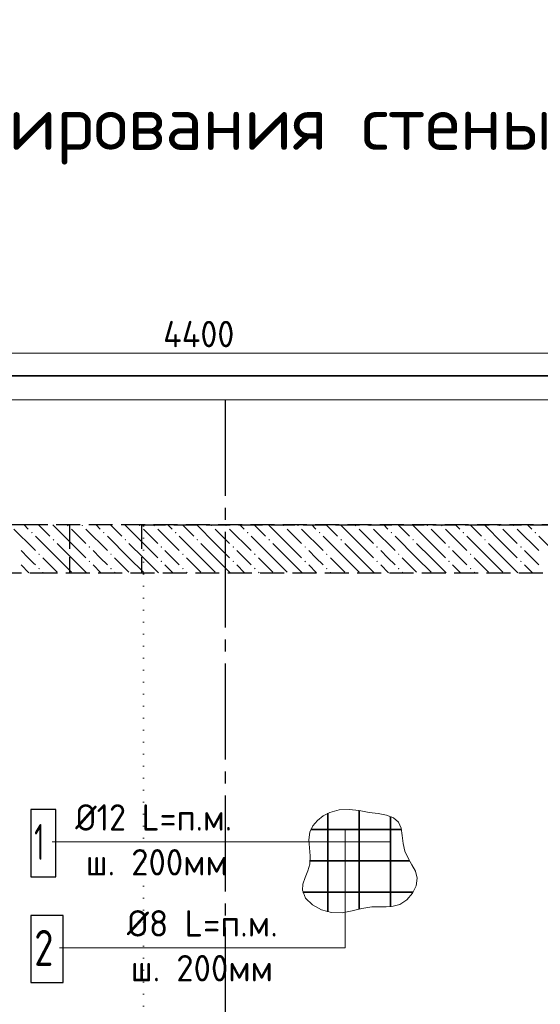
# Model space of a CAD drawing. Header units: millimetres. Extents: x 0 to 50400, y 0 to 35640.
# Tile 2 of 15: x 10445 to 15657, y 8751 to 18604. Entities that reach past the tile are written whole.
import ezdxf

# ---------------------------------------------------------------- set-up
doc = ezdxf.new("R2010")
doc.units = ezdxf.units.MM
for name, pattern in [('______2', [324, 240, -84.00000000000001]), ('______5', [1320, 960, -120, 120, -120]), ('______9', [120, 0, -120])]:
    doc.linetypes.add(name, pattern=pattern)
for name, color, linetype, lineweight in [('Standard', 7, 'Continuous', 25), ('ЖБ Перекрытие верхний уровень', 7, 'Continuous', 35), ('ЖБ Стена верхний уровень', 7, 'Continuous', 35), ('Заголовок чертежа', 7, 'Continuous', 25), ('Позиционная метка номер позиции', 7, 'Continuous', 13), ('Сечения символ', 7, 'Continuous', 25)]:
    doc.layers.add(name, color=color, linetype=linetype, lineweight=lineweight)
doc.layers.add('Оси', color=7, linetype='______5', true_color=0x656565)
doc.layers.add('Размерная выноска', color=7, linetype='Continuous')
doc.styles.add('ISOCPEUR', font='txt')

msp = doc.modelspace()

# ---------------------------------------------------------------- hatches: boundary and pattern name
at = {"layer": 'ЖБ Перекрытие верхний уровень', "linetype": 'Continuous', "lineweight": 18, "transparency": 33554687}
for points in [[(10919.17236328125, 13542.83935546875), (10924.92919921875, 13548.59619140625), (10929.01611328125, 13548.59619140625), (10934.77294921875, 13542.83935546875), (10926.97265625, 13535.0390625)], [(11063.173828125, 13542.83935546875), (11068.9306640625, 13548.59619140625), (11073.015659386, 13548.59619140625), (11078.76708984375, 13542.83935546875), (11070.97412109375, 13535.0390625)], [(11639.17236328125, 13542.83935546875), (11644.92919921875, 13548.59619140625), (11649.01611328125, 13548.59619140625), (11654.77294921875, 13542.83935546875), (11646.97265625, 13535.0390625)], [(11783.173828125, 13542.83935546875), (11788.9306640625, 13548.59619140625), (11793.015659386, 13548.59619140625), (11798.76708984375, 13542.83935546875), (11790.97412109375, 13535.0390625)], [(12359.17236328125, 13542.83935546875), (12364.92919921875, 13548.59619140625), (12369.01611328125, 13548.59619140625), (12374.77294921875, 13542.83935546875), (12366.97265625, 13535.0390625)], [(12503.173828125, 13542.83935546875), (12508.9306640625, 13548.59619140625), (12513.015659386, 13548.59619140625), (12518.76708984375, 13542.83935546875), (12510.97412109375, 13535.0390625)], [(13079.17236328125, 13542.83935546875), (13084.92919921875, 13548.59619140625), (13089.01611328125, 13548.59619140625), (13094.77294921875, 13542.83935546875), (13086.97265625, 13535.0390625)], [(13223.173828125, 13542.83935546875), (13228.91985310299, 13548.59619140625), (13233.0048484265, 13548.59619140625), (13238.76708984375, 13542.83935546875), (13230.95947265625, 13535.0390625)], [(13799.17236328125, 13542.83935546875), (13804.92919921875, 13548.59619140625), (13809.01611328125, 13548.59619140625), (13814.77294921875, 13542.83935546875), (13806.97265625, 13535.0390625)], [(13943.173828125, 13542.83935546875), (13948.91985310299, 13548.59619140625), (13953.0048484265, 13548.59619140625), (13958.76708984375, 13542.83935546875), (13950.95947265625, 13535.0390625)], [(14519.17236328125, 13542.83935546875), (14524.92919921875, 13548.59619140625), (14529.01611328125, 13548.59619140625), (14534.77294921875, 13542.83935546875), (14526.97265625, 13535.0390625)], [(14663.173828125, 13542.83935546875), (14668.91985310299, 13548.59619140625), (14673.0048484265, 13548.59619140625), (14678.76708984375, 13542.83935546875), (14670.95947265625, 13535.0390625)], [(15239.17236328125, 13542.83935546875), (15244.92919921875, 13548.59619140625), (15249.01611328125, 13548.59619140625), (15254.77294921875, 13542.83935546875), (15246.97265625, 13535.0390625)], [(15383.173828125, 13542.83935546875), (15388.92525858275, 13548.59619140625), (15393.01025390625, 13548.59619140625), (15398.76708984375, 13542.83935546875), (15390.966796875, 13535.0390625)], [(10559.17236328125, 13470.84228515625), (10566.97265625, 13478.63525390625), (10574.77294921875, 13470.84228515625), (10566.97265625, 13463.0419921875)], [(10775.1708984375, 13398.837890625), (10782.97119140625, 13406.63818359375), (10790.771484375, 13398.837890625), (10782.97119140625, 13391.03759765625)], [(11279.17236328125, 13470.84228515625), (11286.97265625, 13478.63525390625), (11294.77294921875, 13470.84228515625), (11286.97265625, 13463.0419921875)], [(11495.1708984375, 13398.837890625), (11502.97119140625, 13406.63818359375), (11510.771484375, 13398.837890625), (11502.97119140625, 13391.03759765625)], [(11999.17236328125, 13470.84228515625), (12006.97265625, 13478.63525390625), (12014.77294921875, 13470.84228515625), (12006.97265625, 13463.0419921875)], [(12215.1708984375, 13398.837890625), (12222.97119140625, 13406.63818359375), (12230.771484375, 13398.837890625), (12222.97119140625, 13391.03759765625)], [(12719.17236328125, 13470.84228515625), (12726.97265625, 13478.63525390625), (12734.77294921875, 13470.84228515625), (12726.97265625, 13463.0419921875)], [(12935.1708984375, 13398.837890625), (12942.97119140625, 13406.63818359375), (12950.771484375, 13398.837890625), (12942.97119140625, 13391.03759765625)], [(13439.17236328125, 13470.84228515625), (13446.97265625, 13478.63525390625), (13454.77294921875, 13470.84228515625), (13446.97265625, 13463.0419921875)], [(13655.1708984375, 13398.837890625), (13662.97119140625, 13406.63818359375), (13670.771484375, 13398.837890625), (13662.97119140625, 13391.03759765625)], [(14159.17236328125, 13470.84228515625), (14166.97265625, 13478.63525390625), (14174.77294921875, 13470.84228515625), (14166.97265625, 13463.0419921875)], [(14375.1708984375, 13398.837890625), (14382.97119140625, 13406.63818359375), (14390.771484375, 13398.837890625), (14382.97119140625, 13391.03759765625)], [(14879.17236328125, 13470.84228515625), (14886.97265625, 13478.63525390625), (14894.77294921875, 13470.84228515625), (14886.97265625, 13463.0419921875)], [(15095.1708984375, 13398.837890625), (15102.97119140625, 13406.63818359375), (15110.771484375, 13398.837890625), (15102.97119140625, 13391.03759765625)], [(15599.17236328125, 13470.84228515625), (15606.97265625, 13478.63525390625), (15614.77294921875, 13470.84228515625), (15606.97265625, 13463.0419921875)], [(11135.1708984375, 13326.8408203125), (11142.97119140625, 13334.6484375), (11150.771484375, 13326.8408203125), (11142.97119140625, 13319.04052734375)], [(11855.1708984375, 13326.8408203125), (11862.97119140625, 13334.6484375), (11870.771484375, 13326.8408203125), (11862.97119140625, 13319.04052734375)], [(12575.1708984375, 13326.8408203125), (12582.97119140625, 13334.6484375), (12590.771484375, 13326.8408203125), (12582.97119140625, 13319.04052734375)], [(13295.1708984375, 13326.8408203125), (13302.97119140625, 13334.6484375), (13310.771484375, 13326.8408203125), (13302.97119140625, 13319.04052734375)], [(14015.1708984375, 13326.8408203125), (14022.97119140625, 13334.6484375), (14030.771484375, 13326.8408203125), (14022.97119140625, 13319.04052734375)], [(14735.1708984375, 13326.8408203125), (14742.97119140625, 13334.6484375), (14750.771484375, 13326.8408203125), (14742.97119140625, 13319.04052734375)], [(15455.1708984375, 13326.8408203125), (15462.97119140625, 13334.6484375), (15470.771484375, 13326.8408203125), (15462.97119140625, 13319.04052734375)], [(10631.162109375, 13254.83642578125), (10638.9697265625, 13262.63671875), (10646.77001953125, 13254.83642578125), (10638.9697265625, 13247.04345703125)], [(11351.162109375, 13254.83642578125), (11358.9697265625, 13262.63671875), (11366.77001953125, 13254.83642578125), (11358.9697265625, 13247.04345703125)], [(12071.162109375, 13254.83642578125), (12078.9697265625, 13262.63671875), (12086.77001953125, 13254.83642578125), (12078.9697265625, 13247.04345703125)], [(12791.162109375, 13254.83642578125), (12798.9697265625, 13262.63671875), (12806.77001953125, 13254.83642578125), (12798.9697265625, 13247.04345703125)], [(13511.162109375, 13254.83642578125), (13518.9697265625, 13262.63671875), (13526.77001953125, 13254.83642578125), (13518.9697265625, 13247.04345703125)], [(14231.162109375, 13254.83642578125), (14238.9697265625, 13262.63671875), (14246.77001953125, 13254.83642578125), (14238.9697265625, 13247.04345703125)], [(14951.162109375, 13254.83642578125), (14958.9697265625, 13262.63671875), (14966.77001953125, 13254.83642578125), (14958.9697265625, 13247.04345703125)], [(10631.162109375, 13110.84228515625), (10638.9697265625, 13118.63525390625), (10646.77001953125, 13110.84228515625), (10638.9697265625, 13103.0419921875)], [(11135.1708984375, 13182.83935546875), (11142.97119140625, 13190.6396484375), (11150.771484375, 13182.83935546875), (11142.97119140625, 13175.0390625)], [(11351.162109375, 13110.84228515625), (11358.9697265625, 13118.63525390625), (11366.77001953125, 13110.84228515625), (11358.9697265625, 13103.0419921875)], [(11855.1708984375, 13182.83935546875), (11862.97119140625, 13190.6396484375), (11870.771484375, 13182.83935546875), (11862.97119140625, 13175.0390625)], [(12071.162109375, 13110.84228515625), (12078.9697265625, 13118.63525390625), (12086.77001953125, 13110.84228515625), (12078.9697265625, 13103.0419921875)], [(12575.1708984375, 13182.83935546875), (12582.97119140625, 13190.6396484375), (12590.771484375, 13182.83935546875), (12582.97119140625, 13175.0390625)], [(12791.162109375, 13110.84228515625), (12798.9697265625, 13118.63525390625), (12806.77001953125, 13110.84228515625), (12798.9697265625, 13103.0419921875)], [(13295.1708984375, 13182.83935546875), (13302.97119140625, 13190.6396484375), (13310.771484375, 13182.83935546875), (13302.97119140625, 13175.0390625)], [(13511.162109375, 13110.84228515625), (13518.9697265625, 13118.63525390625), (13526.77001953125, 13110.84228515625), (13518.9697265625, 13103.0419921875)], [(14015.1708984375, 13182.83935546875), (14022.97119140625, 13190.6396484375), (14030.771484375, 13182.83935546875), (14022.97119140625, 13175.0390625)], [(14231.162109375, 13110.84228515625), (14238.9697265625, 13118.63525390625), (14246.77001953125, 13110.84228515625), (14238.9697265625, 13103.0419921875)], [(14735.1708984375, 13182.83935546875), (14742.97119140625, 13190.6396484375), (14750.771484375, 13182.83935546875), (14742.97119140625, 13175.0390625)], [(14951.162109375, 13110.84228515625), (14958.9697265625, 13118.63525390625), (14966.77001953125, 13110.84228515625), (14958.9697265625, 13103.0419921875)], [(15455.1708984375, 13182.83935546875), (15462.97119140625, 13190.6396484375), (15470.771484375, 13182.83935546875), (15462.97119140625, 13175.0390625)]]:
    msp.add_hatch(color=7, dxfattribs=at).paths.add_polyline_path(points, flags=16)

# ---------------------------------------------------------------- linework, layer by layer
at = {"layer": 'Standard', "color": 7, "linetype": 'Continuous', "lineweight": 13, "transparency": 33554687}
msp.add_line((6983.50341796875, 15265.634765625), (17543.50341796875, 15265.634765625), dxfattribs=at)
at = {"layer": 'Standard', "color": 254, "linetype": 'Continuous', "lineweight": 35, "true_color": 0xc4c4ff, "transparency": 33554687}
msp.add_lwpolyline([(5391.87744140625, 5057.75390625), (23895.88623046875, 5057.75390625), (23895.88623046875, 15040.20263671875), (5391.87744140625, 15040.20263671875), (5391.87744140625, 5057.75390625)], dxfattribs=at)
at = {"layer": 'ЖБ Перекрытие верхний уровень', "color": 7, "linetype": '______2', "lineweight": 25, "transparency": 33554687}
for p, q in [((10583.50341796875, 13548.59619140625), (6983.50341796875, 13548.59619140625)), ((18503.50341796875, 13548.59619140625), (10583.50341796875, 13548.59619140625)), ((6983.50341796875, 13068.59619140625), (10583.50341796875, 13068.59619140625)), ((10583.50341796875, 13068.59619140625), (18503.50341796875, 13068.59619140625))]:
    msp.add_line(p, q, dxfattribs=at)
at = {"layer": 'ЖБ Перекрытие верхний уровень', "color": 9, "linetype": 'Continuous', "lineweight": 18, "true_color": 0xc7c7c7, "transparency": 33554687}
for p, q in [((10386.96533203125, 13506.8408203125), (10583.50341796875, 13310.302734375)), ((10489.21284160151, 13548.59619140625), (10530.966796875, 13506.8408203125)), ((10633.212890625, 13548.59619140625), (10746.96533203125, 13434.84375)), ((10962.9638671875, 13362.8466796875), (10777.21435546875, 13548.59619140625)), ((10962.9638671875, 13506.8408203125), (11106.96533203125, 13362.8466796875)), ((11106.96533203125, 13506.8408203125), (11322.9638671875, 13290.84228515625)), ((11209.21284160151, 13548.59619140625), (11250.966796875, 13506.8408203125)), ((11353.212890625, 13548.59619140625), (11466.96533203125, 13434.84375)), ((11682.9638671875, 13362.8466796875), (11497.21435546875, 13548.59619140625)), ((11682.9638671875, 13506.8408203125), (11826.96533203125, 13362.8466796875)), ((11826.96533203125, 13506.8408203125), (12042.9638671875, 13290.84228515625)), ((11929.21284160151, 13548.59619140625), (11970.966796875, 13506.8408203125)), ((12073.212890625, 13548.59619140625), (12186.96533203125, 13434.84375)), ((12402.9638671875, 13362.8466796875), (12217.21435546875, 13548.59619140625)), ((12402.9638671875, 13506.8408203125), (12546.96533203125, 13362.8466796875)), ((12546.96533203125, 13506.8408203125), (12762.9638671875, 13290.84228515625)), ((12649.21284160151, 13548.59619140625), (12690.966796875, 13506.8408203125)), ((12793.212890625, 13548.59619140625), (12906.96533203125, 13434.84375)), ((13122.9638671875, 13362.8466796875), (12937.21435546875, 13548.59619140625)), ((13122.9638671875, 13506.8408203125), (13266.96533203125, 13362.8466796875)), ((13266.96533203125, 13506.8408203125), (13482.9638671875, 13290.84228515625)), ((13369.21284160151, 13548.59619140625), (13410.966796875, 13506.8408203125)), ((13513.212890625, 13548.59619140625), (13626.96533203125, 13434.84375)), ((13842.9638671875, 13362.8466796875), (13657.21435546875, 13548.59619140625)), ((13842.9638671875, 13506.8408203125), (13986.96533203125, 13362.8466796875)), ((13986.96533203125, 13506.8408203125), (14202.9638671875, 13290.84228515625)), ((14089.21284160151, 13548.59619140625), (14130.966796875, 13506.8408203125)), ((14233.212890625, 13548.59619140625), (14346.96533203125, 13434.84375)), ((14562.9638671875, 13362.8466796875), (14377.21435546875, 13548.59619140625)), ((14562.9638671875, 13506.8408203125), (14706.96533203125, 13362.8466796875)), ((14706.96533203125, 13506.8408203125), (14922.9638671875, 13290.84228515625)), ((14809.21284160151, 13548.59619140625), (14850.966796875, 13506.8408203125)), ((14953.212890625, 13548.59619140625), (15066.96533203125, 13434.84375)), ((15282.9638671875, 13362.8466796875), (15097.21435546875, 13548.59619140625)), ((15282.9638671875, 13506.8408203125), (15426.96533203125, 13362.8466796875)), ((15426.96533203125, 13506.8408203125), (15642.9638671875, 13290.84228515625)), ((15529.21284160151, 13548.59619140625), (15570.966796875, 13506.8408203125)), ((10818.9697265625, 13218.84521484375), (10602.9638671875, 13434.84375)), ((11538.9697265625, 13218.84521484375), (11322.9638671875, 13434.84375)), ((12258.9697265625, 13218.84521484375), (12042.9638671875, 13434.84375)), ((12978.9697265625, 13218.84521484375), (12762.9638671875, 13434.84375)), ((13698.9697265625, 13218.84521484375), (13482.9638671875, 13434.84375)), ((14418.9697265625, 13218.84521484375), (14202.9638671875, 13434.84375)), ((15138.9697265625, 13218.84521484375), (14922.9638671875, 13434.84375)), ((15858.9697265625, 13218.84521484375), (15642.9638671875, 13434.84375)), ((10583.50341796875, 13310.302734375), (10602.9638671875, 13290.84228515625)), ((10818.9697265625, 13362.8466796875), (10962.9638671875, 13218.84521484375)), ((10962.9638671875, 13362.8466796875), (11106.96533203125, 13218.84521484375)), ((11538.9697265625, 13362.8466796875), (11682.9638671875, 13218.84521484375)), ((11682.9638671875, 13362.8466796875), (11826.96533203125, 13218.84521484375)), ((12258.9697265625, 13362.8466796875), (12402.9638671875, 13218.84521484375)), ((12402.9638671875, 13362.8466796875), (12546.96533203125, 13218.84521484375)), ((12978.9697265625, 13362.8466796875), (13122.9638671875, 13218.84521484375)), ((13122.9638671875, 13362.8466796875), (13266.96533203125, 13218.84521484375)), ((13698.9697265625, 13362.8466796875), (13842.9638671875, 13218.84521484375)), ((13842.9638671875, 13362.8466796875), (13986.96533203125, 13218.84521484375)), ((14418.9697265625, 13362.8466796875), (14562.9638671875, 13218.84521484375)), ((14562.9638671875, 13362.8466796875), (14706.96533203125, 13218.84521484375)), ((15138.9697265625, 13362.8466796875), (15282.9638671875, 13218.84521484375)), ((15282.9638671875, 13362.8466796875), (15426.96533203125, 13218.84521484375)), ((10530.966796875, 13218.84521484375), (10458.9697265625, 13290.84228515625)), ((10583.50341796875, 13166.30324923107), (10530.966796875, 13218.84521484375)), ((10674.96826171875, 13218.84521484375), (10818.9697265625, 13074.84375)), ((10818.9697265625, 13218.84521484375), (10962.9638671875, 13074.84375)), ((10962.9638671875, 13218.84521484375), (11113.21798536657, 13068.59619140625)), ((11250.966796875, 13218.84521484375), (11178.9697265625, 13290.84228515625)), ((11322.9638671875, 13146.8408203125), (11250.966796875, 13218.84521484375)), ((11394.96826171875, 13218.84521484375), (11538.9697265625, 13074.84375)), ((11538.9697265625, 13218.84521484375), (11682.9638671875, 13074.84375)), ((11682.9638671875, 13218.84521484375), (11833.21798536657, 13068.59619140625)), ((11970.966796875, 13218.84521484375), (11898.9697265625, 13290.84228515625)), ((12042.9638671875, 13146.8408203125), (11970.966796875, 13218.84521484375)), ((12114.96826171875, 13218.84521484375), (12258.9697265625, 13074.84375)), ((12258.9697265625, 13218.84521484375), (12402.9638671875, 13074.84375)), ((12402.9638671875, 13218.84521484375), (12553.21798536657, 13068.59619140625)), ((12690.966796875, 13218.84521484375), (12618.9697265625, 13290.84228515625)), ((12762.9638671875, 13146.8408203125), (12690.966796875, 13218.84521484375)), ((12834.96826171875, 13218.84521484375), (12978.9697265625, 13074.84375)), ((12978.9697265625, 13218.84521484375), (13122.9638671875, 13074.84375)), ((13122.9638671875, 13218.84521484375), (13273.21798536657, 13068.59619140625)), ((13410.966796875, 13218.84521484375), (13338.9697265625, 13290.84228515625)), ((13482.9638671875, 13146.8408203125), (13410.966796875, 13218.84521484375)), ((13554.96826171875, 13218.84521484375), (13698.9697265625, 13074.84375)), ((13698.9697265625, 13218.84521484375), (13842.9638671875, 13074.84375)), ((13842.9638671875, 13218.84521484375), (13993.21798536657, 13068.59619140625)), ((14130.966796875, 13218.84521484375), (14058.9697265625, 13290.84228515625)), ((14202.9638671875, 13146.8408203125), (14130.966796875, 13218.84521484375)), ((14274.96826171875, 13218.84521484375), (14418.9697265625, 13074.84375)), ((14418.9697265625, 13218.84521484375), (14562.9638671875, 13074.84375)), ((14562.9638671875, 13218.84521484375), (14713.21798536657, 13068.59619140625)), ((14850.966796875, 13218.84521484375), (14778.9697265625, 13290.84228515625)), ((14922.9638671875, 13146.8408203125), (14850.966796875, 13218.84521484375)), ((14994.96826171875, 13218.84521484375), (15138.9697265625, 13074.84375)), ((15138.9697265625, 13218.84521484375), (15282.9638671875, 13074.84375)), ((15282.9638671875, 13218.84521484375), (15433.21798536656, 13068.59619140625)), ((15570.966796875, 13218.84521484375), (15498.9697265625, 13290.84228515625)), ((15642.9638671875, 13146.8408203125), (15570.966796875, 13218.84521484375)), ((10458.9697265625, 13146.8408203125), (10537.21435546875, 13068.59619140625)), ((10602.9638671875, 13146.8408203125), (10583.50341796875, 13166.30324923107)), ((11178.9697265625, 13146.8408203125), (11257.21435546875, 13068.59619140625)), ((11898.9697265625, 13146.8408203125), (11977.21435546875, 13068.59619140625)), ((12618.9697265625, 13146.8408203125), (12697.21435546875, 13068.59619140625)), ((13338.9697265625, 13146.8408203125), (13417.21435546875, 13068.59619140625)), ((14058.9697265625, 13146.8408203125), (14137.21435546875, 13068.59619140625)), ((14778.9697265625, 13146.8408203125), (14857.21435546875, 13068.59619140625)), ((15498.9697265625, 13146.8408203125), (15577.21435546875, 13068.59619140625)), ((10674.96826171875, 13074.84375), (10681.2158203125, 13068.59619140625)), ((11394.96826171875, 13074.84375), (11401.2158203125, 13068.59619140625)), ((12114.96826171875, 13074.84375), (12121.2158203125, 13068.59619140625)), ((12834.96826171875, 13074.84375), (12841.2158203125, 13068.59619140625)), ((13554.96826171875, 13074.84375), (13561.2158203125, 13068.59619140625)), ((14274.96826171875, 13074.84375), (14281.2158203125, 13068.59619140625)), ((14994.96826171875, 13074.84375), (15001.2158203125, 13068.59619140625))]:
    msp.add_line(p, q, dxfattribs=at)
at = {"layer": 'ЖБ Перекрытие верхний уровень', "color": 253, "linetype": '______2', "lineweight": -3, "true_color": 0xababab, "transparency": 33554687}
for p, q in [((10943.50341796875, 13548.59619140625), (10943.50341796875, 13068.59619140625)), ((11663.50341796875, 13548.59619140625), (11663.50341796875, 13068.59619140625))]:
    msp.add_line(p, q, dxfattribs=at)
at = {"layer": 'ЖБ Стена верхний уровень', "color": 253, "linetype": '______2', "lineweight": -3, "true_color": 0xababab, "transparency": 33554687}
msp.add_line((11663.50341796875, 13548.59619140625), (17543.50341796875, 13548.59619140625), dxfattribs=at)
at = {"layer": 'Оси', "color": 8, "linetype": '______5', "lineweight": -3, "transparency": 33554687}
msp.add_line((12503.50341796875, 14800.20263671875), (12503.50341796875, 3258.09814453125), dxfattribs=at)
at = {"layer": 'Позиционная метка номер позиции', "color": 7, "linetype": 'Continuous', "lineweight": 35, "transparency": 33554687}
for p, q in [((13530.6298828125, 10663.8134765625), (13530.6298828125, 9676.6845703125)), ((13843.48388671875, 10689.3896484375), (13843.48388671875, 9702.0556640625)), ((14156.337890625, 10631.5283203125), (14156.337890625, 9727.67578125)), ((13359.43359375, 10500.146484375), (14265.3662109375, 10500.146484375)), ((13353.486328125, 10187.2998046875), (14347.80029296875, 10187.2998046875)), ((13278.4130859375, 9874.4384765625), (14384.42138671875, 9874.4384765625))]:
    msp.add_line(p, q, dxfattribs=at)
at = {"layer": 'Позиционная метка номер позиции', "color": 7, "linetype": 'Continuous', "lineweight": 25, "transparency": 33554687}
for points in [[(10554.86572265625, 10027.265625), (10806.86279296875, 10027.265625), (10806.86279296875, 10699.2626953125), (10554.86572265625, 10699.2626953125), (10554.86572265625, 10027.265625)], [(10554.86572265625, 8967.26806640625), (10878.85986328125, 8967.26806640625), (10878.85986328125, 9639.26513671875), (10554.86572265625, 9639.26513671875), (10554.86572265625, 8967.26806640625)]]:
    msp.add_lwpolyline(points, dxfattribs=at)
at = {"layer": 'Позиционная метка номер позиции', "color": 7, "linetype": '______2', "lineweight": 13, "transparency": 33554687}
msp.add_lwpolyline([(13942.63916015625, 10671.64306640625), (13841.9091796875, 10689.64599609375), (13742.04345703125, 10700.44189453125), (13643.935546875, 10696.83837890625), (13548.44970703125, 10671.64306640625), (13483.13232421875, 10637.3291015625), (13424.75830078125, 10590.94482421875), (13378.447265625, 10535.13427734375), (13349.3408203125, 10472.548828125), (13340.15625, 10396.38427734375), (13346.1328125, 10316.6455078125), (13353.71337890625, 10235.07568359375), (13349.3408203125, 10153.4326171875), (13329.41162109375, 10085.126953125), (13302.64892578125, 10018.505859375), (13280.712890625, 9954.03076171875), (13275.234375, 9892.1923828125), (13307.4169921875, 9814.40185546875), (13376.33056640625, 9747.7001953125), (13467.509765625, 9697.5439453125), (13566.45263671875, 9669.375), (13671.73095703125, 9666.943359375), (13771.9482421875, 9684.5654296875), (13870.341796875, 9708.369140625), (13970.1708984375, 9724.53369140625), (14041.3623046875, 9726.0791015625), (14113.0810546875, 9725.52978515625), (14183.5693359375, 9731.09619140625), (14251.0986328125, 9750.99609375), (14320.10009765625, 9796.81640625), (14376.43798828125, 9861.84814453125), (14413.3154296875, 9937.25830078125), (14423.90625, 10014.17724609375), (14406.76025390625, 10081.845703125), (14372.431640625, 10146.76025390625), (14332.99072265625, 10212.69287109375), (14300.52978515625, 10283.37158203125), (14283.28125, 10360.927734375), (14274.2431640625, 10439.8828125), (14262.44384765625, 10513.07373046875), (14236.94091796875, 10573.35205078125), (14186.94580078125, 10617.099609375), (14116.7431640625, 10644.404296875), (14033.06396484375, 10660.75927734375), (13942.63916015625, 10671.64306640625)], dxfattribs=at)
at = {"layer": 'Позиционная метка номер позиции', "color": 7, "linetype": 'Continuous', "lineweight": 13, "transparency": 33554687}
for points in [[(10842.86865234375, 9315.27099609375), (13702.37548828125, 9315.27099609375), (13702.37548828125, 10500.146484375)], [(10770.8642578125, 10375.26123046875), (12483.06884765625, 10375.26123046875), (14156.337890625, 10375.26123046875)]]:
    msp.add_lwpolyline(points, dxfattribs=at)
at = {"layer": 'Размерная выноска', "color": 7, "linetype": 'Continuous', "lineweight": 13, "transparency": 33554687}
msp.add_line((6959.501953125, 14800.20263671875), (17567.5048828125, 14800.20263671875), dxfattribs=at)
at = {"layer": 'Сечения символ', "color": 7, "linetype": '______9', "lineweight": 13, "transparency": 33554687}
msp.add_line((11685.0732421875, 13536.5185546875), (11685.0732421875, 4532.48291015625), dxfattribs=at)

# ---------------------------------------------------------------- texts
at = {"layer": 'Standard', "color": 7, "linetype": 'Continuous', "lineweight": 25, "transparency": 33554687, "insert": (11880.703125, 15325.64208984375), "char_height": 264.0000057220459, "width": 915.1792144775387, "attachment_point": 7, "style": 'ISOCPEUR'}
msp.add_mtext('\\W0.94;4400', dxfattribs=at)
at = {"layer": 'Заголовок чертежа', "color": 7, "linetype": 'Continuous', "lineweight": 50, "transparency": 33554687, "insert": (6914.39208984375, 17154.00146484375), "char_height": 540, "width": 9225.726405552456, "attachment_point": 7, "style": 'ISOCPEUR'}
msp.add_mtext('\\W0.99;Схема армирования стены', dxfattribs=at)
at = {"layer": 'Позиционная метка номер позиции', "color": 7, "linetype": 'Continuous', "lineweight": 25, "transparency": 33554687, "attachment_point": 7, "style": 'ISOCPEUR'}
for s, insert, char_height, width in [('\\W0.94;Ø12 L=п.м.', (11000.33203125, 10488.6767578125), 264.0000057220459, 1786.420242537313), ('\\W0.56;1', (10590.8642578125, 10195.2685546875), 360, 279.9999999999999), ('\\W0.96;ш. 200мм', (11105.9326171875, 10039.87060546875), 264.0000057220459, 1578.568564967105), ('\\W0.97;Ø8 L=п.м.', (11517.53173828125, 9428.67919921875), 264.0000057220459, 1657.896728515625), ('\\W0.78;2', (10590.8642578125, 9135.263671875), 360, 391.6878255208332), ('\\W0.96;ш. 200мм', (11557.1337890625, 8979.88037109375), 264.0000057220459, 1578.568564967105)]:
    msp.add_mtext(s, dxfattribs=dict(at, insert=insert, char_height=char_height, width=width))

doc.saveas('drawing.dxf')
